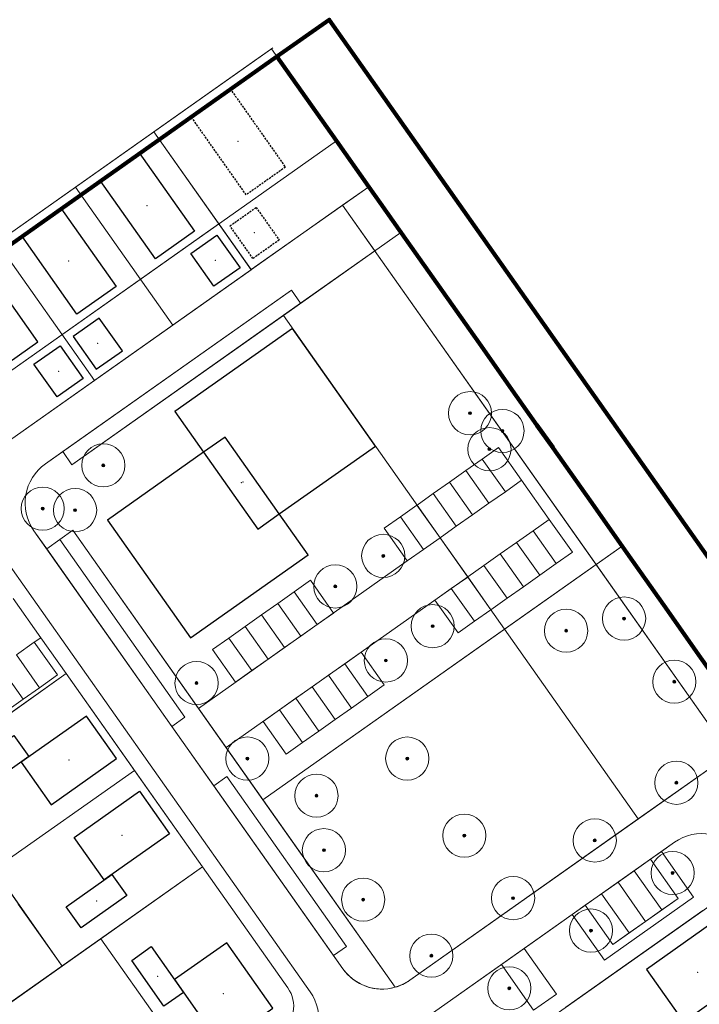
# Model space of a CAD drawing. Extents: x 168554 to 174410, y 515675 to 521218.
# Tile 107 of 110: x 172270 to 172355, y 519119 to 519242. Entities that reach past the tile are written whole.
import ezdxf

# ---------------------------------------------------------------- set-up
doc = ezdxf.new("R2010")
doc.units = 0
doc.header["$MEASUREMENT"] = 0
doc.linetypes.add('DASHED2', pattern=[0.375, 0.25, -0.125])
doc.linetypes.add('VW-1-1_STREEP', pattern=[2, 1, -1])
for name, color, linetype, lineweight in [('Algemeen - 1411 Basislijnen deelgebieden', 5, 'Continuous', 90), ('Deelgebied 3.2 - 1070 Ondergrond ontwerp', 7, 'Continuous', 9), ('Deelgebied 3.2 - 1070 Ondergrond ontwerp bomen', 7, 'Continuous', 9), ('Deelgebied 3.2 - 1071 Ondergrond bijgebouwen', 7, 'Continuous', 30), ('Deelgebied 3.2 - 1071 Ondergrond panden', 7, 'Continuous', 30), ('Deelgebied 3.2 - appartementen', 190, 'Continuous', 9), ('Deelgebied 3.2 - bijgebouwen', 253, 'Continuous', 9), ('Deelgebied 3.2 - grondgebonden woningen', 253, 'Continuous', 9)]:
    doc.layers.add(name, color=color, linetype=linetype, lineweight=lineweight)

msp = doc.modelspace()

# ---------------------------------------------------------------- hatches: boundary and pattern name
at = {"layer": 'Deelgebied 3.2 - 1070 Ondergrond ontwerp bomen', "ltscale": 0.1}
h = msp.add_hatch(color=256, dxfattribs=at)
edge = h.paths.add_edge_path()
edge.add_arc((172326.71, 519192.92), 0.18, 0, 360)
h = msp.add_hatch(color=256, dxfattribs=at)
edge = h.paths.add_edge_path()
edge.add_arc((172330.77, 519190.7), 0.18, 0, 360)
h = msp.add_hatch(color=256, dxfattribs=at)
edge = h.paths.add_edge_path()
edge.add_arc((172329.14, 519188.42), 0.18, 0, 360)
h = msp.add_hatch(color=256, dxfattribs=at)
edge = h.paths.add_edge_path()
edge.add_arc((172280.85, 519186.4), 0.18, 0, 360)
h = msp.add_hatch(color=256, dxfattribs=at)
edge = h.paths.add_edge_path()
edge.add_arc((172273.27, 519180.99), 0.18, 0, 360)
h = msp.add_hatch(color=256, dxfattribs=at)
edge = h.paths.add_edge_path()
edge.add_arc((172277.32, 519180.8), 0.18, 0, 360)
h = msp.add_hatch(color=256, dxfattribs=at)
edge = h.paths.add_edge_path()
edge.add_arc((172315.86, 519175.08), 0.18, 0, 360)
h = msp.add_hatch(color=256, dxfattribs=at)
edge = h.paths.add_edge_path()
edge.add_arc((172309.86, 519171.27), 0.18, 0, 360)
h = msp.add_hatch(color=256, dxfattribs=at)
edge = h.paths.add_edge_path()
edge.add_arc((172345.98, 519167.25), 0.18, 0, 360)
h = msp.add_hatch(color=256, dxfattribs=at)
edge = h.paths.add_edge_path()
edge.add_arc((172322.04, 519166.3), 0.18, 0, 360)
h = msp.add_hatch(color=256, dxfattribs=at)
edge = h.paths.add_edge_path()
edge.add_arc((172338.73, 519165.73), 0.18, 0, 360)
h = msp.add_hatch(color=256, dxfattribs=at)
edge = h.paths.add_edge_path()
edge.add_arc((172316.19, 519162.01), 0.18, 0, 360)
h = msp.add_hatch(color=256, dxfattribs=at)
edge = h.paths.add_edge_path()
edge.add_arc((172352.26, 519159.36), 0.18, 0, 360)
h = msp.add_hatch(color=256, dxfattribs=at)
edge = h.paths.add_edge_path()
edge.add_arc((172292.51, 519159.19), 0.18, 0, 360)
h = msp.add_hatch(color=256, dxfattribs=at)
edge = h.paths.add_edge_path()
edge.add_arc((172298.87, 519149.75), 0.18, 0, 360)
h = msp.add_hatch(color=256, dxfattribs=at)
edge = h.paths.add_edge_path()
edge.add_arc((172318.86, 519149.75), 0.18, 0, 360)
h = msp.add_hatch(color=256, dxfattribs=at)
edge = h.paths.add_edge_path()
edge.add_arc((172352.52, 519146.73), 0.18, 0, 360)
h = msp.add_hatch(color=256, dxfattribs=at)
edge = h.paths.add_edge_path()
edge.add_arc((172307.51, 519145.11), 0.18, 0, 360)
h = msp.add_hatch(color=256, dxfattribs=at)
edge = h.paths.add_edge_path()
edge.add_arc((172326, 519140.12), 0.18, 0, 360)
h = msp.add_hatch(color=256, dxfattribs=at)
edge = h.paths.add_edge_path()
edge.add_arc((172342.31, 519139.52), 0.18, 0, 360)
h = msp.add_hatch(color=256, dxfattribs=at)
edge = h.paths.add_edge_path()
edge.add_arc((172308.44, 519138.3), 0.18, 0, 360)
h = msp.add_hatch(color=256, dxfattribs=at)
edge = h.paths.add_edge_path()
edge.add_arc((172352.05, 519135.45), 0.18, 0, 360)
h = msp.add_hatch(color=256, dxfattribs=at)
edge = h.paths.add_edge_path()
edge.add_arc((172332.1, 519132.31), 0.18, 0, 360)
h = msp.add_hatch(color=256, dxfattribs=at)
edge = h.paths.add_edge_path()
edge.add_arc((172313.35, 519132.12), 0.18, 0, 360)
h = msp.add_hatch(color=256, dxfattribs=at)
edge = h.paths.add_edge_path()
edge.add_arc((172341.84, 519128.25), 0.18, 0, 360)
h = msp.add_hatch(color=256, dxfattribs=at)
edge = h.paths.add_edge_path()
edge.add_arc((172321.88, 519125.11), 0.18, 0, 360)
h = msp.add_hatch(color=256, dxfattribs=at)
edge = h.paths.add_edge_path()
edge.add_arc((172331.62, 519121.04), 0.18, 0, 360)

# ---------------------------------------------------------------- linework, layer by layer
at = {"layer": 'Algemeen - 1411 Basislijnen deelgebieden'}
msp.add_line((172302.57, 519237.49), (172205.12, 519168.76), dxfattribs=at)
for points in [[(172636.49, 518777.99), (172632.57, 518783.55), (172624.5, 518794.99), (172620.58, 518800.55), (172619.17, 518802.56), (172479.89, 519000), (172309.11, 519242.1), (172302.57, 519237.49)], [(172302.57, 519237.49), (172310.01, 519226.95), (172314.04, 519221.23), (172315.48, 519219.19), (172318.66, 519214.69), (172323.27, 519208.16), (172327.88, 519201.62), (172332.49, 519195.08), (172335.08, 519191.41), (172337.09, 519188.57), (172337.1, 519188.55), (172341.72, 519182.01), (172345.75, 519176.29), (172346.33, 519175.47), (172350.94, 519168.94), (172355.55, 519162.4), (172364.78, 519149.33), (172369.39, 519142.79), (172370.78, 519140.83), (172374, 519136.25), (172378.61, 519129.72), (172383.23, 519123.18), (172387.84, 519116.64)]]:
    msp.add_lwpolyline(points, dxfattribs=at)
at = {"layer": 'Deelgebied 3.2 - 1070 Ondergrond ontwerp'}
for p, q in [((172255.32, 519205.59), (172302.04, 519238.58)), ((172301.88, 519238.47), (172287.17, 519228.1)), ((172301.88, 519238.47), (172287.17, 519228.1)), ((172299.78, 519236.99), (172301.88, 519238.47)), ((172301.88, 519238.47), (172310.01, 519226.95)), ((172310.01, 519226.95), (172301.88, 519238.47)), ((172314.04, 519221.23), (172301.88, 519238.47)), ((172314.04, 519221.23), (172301.88, 519238.47)), ((172287.18, 519228.09), (172299.78, 519236.99)), ((172287.17, 519228.09), (172255.32, 519205.59)), ((172277.37, 519221.16), (172287.18, 519228.09)), ((172277.37, 519221.16), (172287.17, 519228.09)), ((172287.17, 519228.1), (172299.33, 519210.86)), ((172287.17, 519228.1), (172299.34, 519210.86)), ((172295.3, 519216.58), (172287.17, 519228.09)), ((172287.17, 519228.09), (172299.34, 519210.85)), ((172310.01, 519226.95), (172263.43, 519194.09)), ((172310.01, 519226.95), (172314.04, 519221.23)), ((172314.04, 519221.23), (172310.01, 519226.95)), ((172312.26, 519223.76), (172310.01, 519226.95)), ((172314.04, 519221.23), (172312.26, 519223.76)), ((172267.57, 519214.24), (172277.37, 519221.16)), ((172277.37, 519221.16), (172267.57, 519214.24)), ((172289.53, 519203.94), (172277.37, 519221.16)), ((172289.53, 519203.94), (172277.37, 519221.16)), ((172299.33, 519210.86), (172314.04, 519221.23)), ((172299.34, 519210.86), (172314.04, 519221.23)), ((172314.04, 519221.23), (172310.78, 519218.92)), ((172314.04, 519221.23), (172310.78, 519218.92)), ((172314.04, 519221.23), (172315.48, 519219.19)), ((172315.48, 519219.19), (172314.04, 519221.23)), ((172345.75, 519176.29), (172314.04, 519221.23)), ((172315.48, 519219.19), (172314.04, 519221.23)), ((172345.75, 519176.29), (172314.04, 519221.23)), ((172310.78, 519218.92), (172265.02, 519186.64)), ((172314.81, 519213.21), (172310.78, 519218.92)), ((172310.78, 519218.92), (172342.48, 519173.99)), ((172551.18, 518878.2), (172310.78, 519218.92)), ((172310.78, 519218.92), (172314.81, 519213.21)), ((172315.48, 519219.19), (172318.66, 519214.69)), ((172318.66, 519214.69), (172315.48, 519219.19)), ((172318.66, 519214.69), (172315.48, 519219.19)), ((172263.43, 519194.09), (172295.3, 519216.58)), ((172295.3, 519216.58), (172263.43, 519194.09)), ((172299.34, 519210.85), (172295.3, 519216.58)), ((172318.08, 519215.51), (172303.37, 519205.13)), ((172345.75, 519176.29), (172318.08, 519215.51)), ((172267.57, 519214.24), (172279.73, 519197.02)), ((172279.73, 519197.02), (172267.57, 519214.24)), ((172318.66, 519214.69), (172323.27, 519208.16)), ((172323.27, 519208.16), (172318.66, 519214.69)), ((172323.27, 519208.16), (172318.66, 519214.69)), ((172314.81, 519213.21), (172276.93, 519186.48)), ((172305.52, 519206.65), (172314.81, 519213.21)), ((172267.47, 519188.37), (172299.34, 519210.85)), ((172299.34, 519210.85), (172289.53, 519203.94)), ((172273.62, 519186.59), (172304.37, 519208.28)), ((172304.37, 519208.28), (172275.78, 519188.11)), ((172304.37, 519208.28), (172305.52, 519206.65)), ((172305.52, 519206.65), (172304.37, 519208.28)), ((172323.27, 519208.16), (172327.88, 519201.62)), ((172327.88, 519201.62), (172323.27, 519208.16)), ((172327.88, 519201.62), (172323.27, 519208.16)), ((172276.93, 519186.48), (172305.52, 519206.65)), ((172303.37, 519205.13), (172276.93, 519186.48)), ((172303.37, 519205.13), (172331.04, 519165.91)), ((172331.04, 519165.91), (172303.37, 519205.13)), ((172279.73, 519197.02), (172289.53, 519203.94)), ((172304.51, 519203.52), (172289.8, 519193.14)), ((172314.89, 519188.81), (172304.51, 519203.52)), ((172327.88, 519201.62), (172332.49, 519195.08)), ((172332.49, 519195.08), (172327.88, 519201.62)), ((172332.49, 519195.08), (172327.88, 519201.62)), ((172267.47, 519188.37), (172279.73, 519197.02)), ((172332.49, 519195.08), (172335.08, 519191.41)), ((172335.08, 519191.41), (172332.49, 519195.08)), ((172337.1, 519188.55), (172332.49, 519195.08)), ((172289.8, 519193.14), (172293.39, 519188.05)), ((172335.08, 519191.41), (172337.09, 519188.57)), ((172337.09, 519188.57), (172335.08, 519191.41)), ((172296.07, 519189.94), (172293.39, 519188.05)), ((172293.39, 519188.05), (172296.07, 519189.94)), ((172302.85, 519180.32), (172296.07, 519189.94)), ((172296.07, 519189.94), (172302.85, 519180.32)), ((172275.78, 519188.11), (172273.62, 519186.59)), ((172275.78, 519188.11), (172273.62, 519186.59)), ((172276.93, 519186.48), (172275.78, 519188.11)), ((172276.93, 519186.48), (172275.78, 519188.11)), ((172275.78, 519188.11), (172276.93, 519186.48)), ((172293.39, 519188.05), (172281.36, 519179.56)), ((172300.18, 519178.44), (172293.39, 519188.05)), ((172293.39, 519188.05), (172300.18, 519178.44)), ((172302.85, 519180.32), (172314.89, 519188.81)), ((172330.29, 519188.63), (172328.24, 519187.19)), ((172333.17, 519184.55), (172330.29, 519188.63)), ((172337.09, 519188.57), (172337.1, 519188.55)), ((172337.1, 519188.55), (172337.09, 519188.57)), ((172337.1, 519188.55), (172341.72, 519182.01)), ((172341.72, 519182.01), (172337.1, 519188.55)), ((172341.72, 519182.01), (172337.1, 519188.55)), ((172328.24, 519187.19), (172326.2, 519185.75)), ((172328.24, 519187.19), (172331.13, 519183.11)), ((172331.13, 519183.11), (172328.24, 519187.19)), ((172326.2, 519185.75), (172324.16, 519184.31)), ((172326.2, 519185.75), (172329.08, 519181.66)), ((172329.08, 519181.66), (172326.2, 519185.75)), ((172306.72, 519120.6), (172261.75, 519184.33)), ((172261.75, 519184.33), (172306.72, 519120.6)), ((172324.16, 519184.31), (172322.12, 519182.87)), ((172324.16, 519184.31), (172327.04, 519180.22)), ((172327.04, 519180.22), (172324.16, 519184.31)), ((172333.17, 519184.55), (172331.13, 519183.11)), ((172331.13, 519183.11), (172333.17, 519184.55)), ((172336.63, 519179.64), (172333.17, 519184.55)), ((172322.12, 519182.87), (172320.09, 519181.44)), ((172322.12, 519182.87), (172325, 519178.78)), ((172325, 519178.78), (172322.12, 519182.87)), ((172331.13, 519183.11), (172329.08, 519181.66)), ((172329.08, 519181.66), (172331.13, 519183.11)), ((172329.08, 519181.66), (172327.04, 519180.22)), ((172327.04, 519180.22), (172329.08, 519181.66)), ((172341.72, 519182.01), (172345.75, 519176.29)), ((172345.75, 519176.29), (172341.72, 519182.01)), ((172345.75, 519176.29), (172341.72, 519182.01)), ((172320.07, 519181.43), (172318.03, 519179.98)), ((172322.96, 519177.34), (172320.07, 519181.43)), ((172320.09, 519181.44), (172322.97, 519177.35)), ((172281.36, 519179.56), (172291.74, 519164.86)), ((172302.85, 519180.32), (172300.18, 519178.44)), ((172300.18, 519178.44), (172302.85, 519180.32)), ((172306.45, 519175.23), (172302.85, 519180.32)), ((172318.03, 519179.98), (172315.99, 519178.54)), ((172318.03, 519179.98), (172320.91, 519175.9)), ((172320.91, 519175.9), (172318.03, 519179.98)), ((172327.04, 519180.22), (172325, 519178.78)), ((172325, 519178.78), (172327.04, 519180.22)), ((172334.59, 519178.2), (172336.63, 519179.64)), ((172336.63, 519179.64), (172334.59, 519178.2)), ((172339.51, 519175.56), (172336.63, 519179.64)), ((172310.8, 519123.48), (172272.18, 519178.23)), ((172272.18, 519178.23), (172273.77, 519175.98)), ((172272.18, 519178.23), (172273.77, 519175.98)), ((172275.4, 519177.13), (172277.03, 519178.28)), ((172277.03, 519178.28), (172275.4, 519177.13)), ((172275.4, 519177.13), (172277.03, 519178.28)), ((172277.03, 519178.28), (172300.81, 519144.58)), ((172317.33, 519121.17), (172277.03, 519178.28)), ((172277.03, 519178.28), (172300.81, 519144.58)), ((172315.99, 519178.54), (172318.87, 519174.46)), ((172325, 519178.78), (172322.97, 519177.35)), ((172322.97, 519177.35), (172325, 519178.78)), ((172332.54, 519176.76), (172334.59, 519178.2)), ((172334.59, 519178.2), (172332.54, 519176.76)), ((172337.47, 519174.12), (172334.59, 519178.2)), ((172334.59, 519178.2), (172337.47, 519174.12)), ((172273.77, 519175.98), (172275.4, 519177.13)), ((172273.77, 519175.98), (172275.4, 519177.13)), ((172275.4, 519177.13), (172273.77, 519175.98)), ((172275.4, 519177.13), (172291.06, 519154.93)), ((172291.06, 519154.93), (172275.4, 519177.13)), ((172322.97, 519177.35), (172320.91, 519175.9)), ((172320.91, 519175.9), (172322.96, 519177.34)), ((172326.43, 519172.45), (172322.97, 519177.35)), ((172322.97, 519177.35), (172326.43, 519172.45)), ((172330.5, 519175.32), (172332.54, 519176.76)), ((172332.54, 519176.76), (172330.5, 519175.32)), ((172335.43, 519172.68), (172332.54, 519176.76)), ((172332.54, 519176.76), (172335.43, 519172.68)), ((172273.77, 519175.98), (172289.43, 519153.78)), ((172300.81, 519144.58), (172345.75, 519176.29)), ((172320.91, 519175.9), (172318.87, 519174.46)), ((172318.87, 519174.46), (172320.91, 519175.9)), ((172331.04, 519165.91), (172345.75, 519176.29)), ((172337.47, 519174.12), (172339.51, 519175.56)), ((172342.48, 519173.99), (172345.75, 519176.29)), ((172345.75, 519176.29), (172342.48, 519173.99)), ((172345.75, 519176.29), (172346.33, 519175.47)), ((172346.33, 519175.47), (172345.75, 519176.29)), ((172346.33, 519175.47), (172345.75, 519176.29)), ((172346.33, 519175.47), (172345.75, 519176.29)), ((172346.33, 519175.47), (172350.94, 519168.94)), ((172350.94, 519168.94), (172346.33, 519175.47)), ((172350.94, 519168.94), (172346.33, 519175.47)), ((172350.94, 519168.94), (172346.33, 519175.47)), ((172291.74, 519164.86), (172306.45, 519175.23)), ((172318.87, 519174.46), (172292.74, 519156.02)), ((172328.46, 519173.88), (172330.5, 519175.32)), ((172330.5, 519175.32), (172328.46, 519173.88)), ((172333.38, 519171.23), (172330.5, 519175.32)), ((172330.5, 519175.32), (172333.38, 519171.23)), ((172326.43, 519172.45), (172328.46, 519173.88)), ((172328.46, 519173.88), (172326.43, 519172.45)), ((172331.34, 519169.79), (172328.46, 519173.88)), ((172328.46, 519173.88), (172331.34, 519169.79)), ((172342.48, 519173.99), (172331.04, 519165.91)), ((172335.43, 519172.68), (172337.47, 519174.12)), ((172403.02, 519088.19), (172342.48, 519173.99)), ((172342.48, 519173.99), (172551.18, 518878.2)), ((172296.2, 519151.12), (172326.43, 519172.45)), ((172306.76, 519172.03), (172304.71, 519170.59)), ((172309.64, 519167.94), (172306.76, 519172.03)), ((172326.42, 519172.44), (172324.37, 519171)), ((172329.3, 519168.35), (172326.42, 519172.44)), ((172326.43, 519172.45), (172329.32, 519168.36)), ((172333.38, 519171.23), (172335.43, 519172.68)), ((172304.71, 519170.59), (172302.67, 519169.15)), ((172307.6, 519166.5), (172304.71, 519170.59)), ((172304.71, 519170.59), (172307.6, 519166.5)), ((172324.37, 519171), (172322.33, 519169.56)), ((172327.26, 519166.91), (172324.37, 519171)), ((172324.37, 519171), (172327.26, 519166.91)), ((172331.34, 519169.79), (172333.38, 519171.23)), ((172269.58, 519169.76), (172273.04, 519164.86)), ((172273.04, 519164.86), (172269.58, 519169.76)), ((172322.33, 519169.56), (172325.21, 519165.47)), ((172329.32, 519168.36), (172331.34, 519169.79)), ((172302.67, 519169.15), (172300.63, 519167.7)), ((172305.55, 519165.06), (172302.67, 519169.15)), ((172302.67, 519169.15), (172305.55, 519165.06)), ((172327.26, 519166.91), (172329.3, 519168.35)), ((172350.94, 519168.94), (172355.55, 519162.4)), ((172355.55, 519162.4), (172350.94, 519168.94)), ((172355.55, 519162.4), (172350.94, 519168.94)), ((172355.55, 519162.4), (172350.94, 519168.94)), ((172300.63, 519167.7), (172298.58, 519166.26)), ((172303.51, 519163.62), (172300.63, 519167.7)), ((172300.63, 519167.7), (172303.51, 519163.62)), ((172307.6, 519166.5), (172309.64, 519167.94)), ((172325.21, 519165.47), (172327.26, 519166.91)), ((172298.58, 519166.26), (172296.54, 519164.82)), ((172301.47, 519162.18), (172298.58, 519166.26)), ((172298.58, 519166.26), (172301.47, 519162.18)), ((172300.81, 519144.58), (172331.04, 519165.91)), ((172331.04, 519165.91), (172300.81, 519144.58)), ((172305.55, 519165.06), (172307.6, 519166.5)), ((172331.04, 519165.91), (172347.76, 519142.22)), ((172347.76, 519142.22), (172331.04, 519165.91)), ((172272.22, 519164.29), (172273.04, 519164.86)), ((172273.04, 519164.86), (172272.22, 519164.29)), ((172273.04, 519164.86), (172276.21, 519160.37)), ((172276.21, 519160.37), (172273.04, 519164.86)), ((172296.54, 519164.82), (172294.5, 519163.38)), ((172299.42, 519160.74), (172296.54, 519164.82)), ((172296.54, 519164.82), (172299.42, 519160.74)), ((172303.51, 519163.62), (172305.55, 519165.06)), ((172269.98, 519162.7), (172272.22, 519164.29)), ((172272.22, 519164.29), (172269.98, 519162.7)), ((172272.22, 519164.29), (172275.11, 519160.2)), ((172275.11, 519160.2), (172272.22, 519164.29)), ((172294.5, 519163.38), (172297.38, 519159.3)), ((172301.47, 519162.18), (172303.51, 519163.62)), ((172269.98, 519162.7), (172272.86, 519158.61)), ((172272.86, 519158.61), (172269.98, 519162.7)), ((172299.42, 519160.74), (172301.47, 519162.18)), ((172313.1, 519163.04), (172311.05, 519161.6)), ((172315.98, 519158.96), (172313.1, 519163.04)), ((172267.93, 519161.26), (172270.82, 519157.17)), ((172270.82, 519157.17), (172267.93, 519161.26)), ((172297.38, 519159.3), (172299.42, 519160.74)), ((172311.05, 519161.6), (172309.01, 519160.16)), ((172311.05, 519161.6), (172313.94, 519157.51)), ((172313.94, 519157.51), (172311.05, 519161.6)), ((172276.21, 519160.37), (172258.64, 519147.97)), ((172276.21, 519160.37), (172259.46, 519148.55)), ((172259.46, 519148.55), (172276.21, 519160.37)), ((172275.11, 519160.2), (172272.86, 519158.61)), ((172272.86, 519158.61), (172275.11, 519160.2)), ((172276.21, 519160.37), (172284.74, 519148.28)), ((172293.27, 519136.2), (172276.21, 519160.37)), ((172284.74, 519148.28), (172276.21, 519160.37)), ((172309.01, 519160.16), (172306.97, 519158.72)), ((172309.01, 519160.16), (172311.89, 519156.07)), ((172311.89, 519156.07), (172309.01, 519160.16)), ((172272.86, 519158.61), (172270.82, 519157.17)), ((172270.82, 519157.17), (172272.86, 519158.61)), ((172306.97, 519158.72), (172304.93, 519157.28)), ((172306.97, 519158.72), (172309.85, 519154.63)), ((172309.85, 519154.63), (172306.97, 519158.72)), ((172313.94, 519157.51), (172315.98, 519158.96)), ((172270.82, 519157.17), (172268.77, 519155.73)), ((172268.77, 519155.73), (172270.82, 519157.17)), ((172304.93, 519157.28), (172302.88, 519155.83)), ((172304.93, 519157.28), (172307.81, 519153.19)), ((172307.81, 519153.19), (172304.93, 519157.28)), ((172311.89, 519156.07), (172313.94, 519157.51)), ((172292.74, 519156.02), (172296.2, 519151.12)), ((172302.88, 519155.83), (172300.84, 519154.39)), ((172302.88, 519155.83), (172305.77, 519151.75)), ((172305.77, 519151.75), (172302.88, 519155.83)), ((172309.85, 519154.63), (172311.89, 519156.07)), ((172291.06, 519154.93), (172289.43, 519153.78)), ((172289.43, 519153.78), (172291.06, 519154.93)), ((172307.81, 519153.19), (172309.85, 519154.63)), ((172289.43, 519153.78), (172294.66, 519146.36)), ((172300.84, 519154.39), (172303.72, 519150.31)), ((172305.77, 519151.75), (172307.81, 519153.19)), ((172303.72, 519150.31), (172305.77, 519151.75)), ((172358.39, 519149.71), (172319.17, 519122.04)), ((172347.76, 519142.22), (172358.39, 519149.71)), ((172258.64, 519147.97), (172275.7, 519123.8)), ((172258.64, 519147.97), (172275.7, 519123.8)), ((172284.74, 519148.28), (172267.17, 519135.89)), ((172267.17, 519135.89), (172284.74, 519148.28)), ((172284.74, 519148.28), (172293.27, 519136.2)), ((172293.27, 519136.2), (172284.74, 519148.28)), ((172294.66, 519146.36), (172296.3, 519147.52)), ((172296.3, 519147.52), (172294.66, 519146.36)), ((172296.3, 519147.52), (172311.28, 519126.27)), ((172311.28, 519126.27), (172296.3, 519147.52)), ((172294.66, 519146.36), (172309.65, 519125.12)), ((172300.81, 519144.58), (172317.33, 519121.17)), ((172319.17, 519122.04), (172347.76, 519142.22)), ((172352.28, 519139.29), (172239.72, 519059.86)), ((172352.28, 519139.29), (172350.65, 519138.13)), ((172350.65, 519138.13), (172349.3, 519137.18)), ((172350.65, 519138.13), (172354.68, 519132.41)), ((172354.68, 519132.41), (172350.65, 519138.13)), ((172293.27, 519136.2), (172268.76, 519118.91)), ((172275.7, 519123.8), (172293.27, 519136.2)), ((172275.7, 519123.8), (172293.27, 519136.2)), ((172293.27, 519136.2), (172280.56, 519127.23)), ((172293.27, 519136.2), (172303.93, 519121.08)), ((172303.93, 519121.08), (172293.27, 519136.2)), ((172303.93, 519121.08), (172293.27, 519136.2)), ((172349.3, 519137.18), (172347.26, 519135.74)), ((172349.3, 519137.18), (172352.76, 519132.28)), ((172352.76, 519132.28), (172349.3, 519137.18)), ((172267.17, 519135.89), (172275.7, 519123.8)), ((172347.26, 519135.74), (172345.22, 519134.3)), ((172347.26, 519135.74), (172350.72, 519130.84)), ((172350.72, 519130.84), (172347.26, 519135.74)), ((172345.22, 519134.3), (172343.17, 519132.86)), ((172345.22, 519134.3), (172348.67, 519129.4)), ((172348.67, 519129.4), (172345.22, 519134.3)), ((172319.07, 519104.84), (172359.12, 519133.06)), ((172359.12, 519133.06), (172319.07, 519104.84)), ((172343.17, 519132.86), (172341.13, 519131.42)), ((172343.17, 519132.86), (172346.63, 519127.96)), ((172346.63, 519127.96), (172343.17, 519132.86)), ((172354.68, 519132.41), (172343.53, 519124.55)), ((172343.53, 519124.55), (172354.68, 519132.41)), ((172275.7, 519123.8), (172270.22, 519131.57)), ((172341.13, 519131.42), (172339.5, 519130.27)), ((172344.59, 519126.52), (172341.13, 519131.42)), ((172341.13, 519131.42), (172344.59, 519126.52)), ((172352.76, 519132.28), (172344.59, 519126.52)), ((172350.72, 519130.84), (172352.76, 519132.28)), ((172339.5, 519130.27), (172333.49, 519126.03)), ((172338.68, 519118.67), (172355.83, 519130.78)), ((172355.83, 519130.78), (172338.68, 519118.67)), ((172355.83, 519130.78), (172338.68, 519118.67)), ((172343.53, 519124.55), (172339.5, 519130.27)), ((172339.5, 519130.27), (172343.53, 519124.55)), ((172348.67, 519129.4), (172350.72, 519130.84)), ((172346.63, 519127.96), (172348.67, 519129.4)), ((172344.59, 519126.52), (172346.63, 519127.96)), ((172280.56, 519127.23), (172268.76, 519118.91)), ((172293.53, 519108.85), (172280.56, 519127.23)), ((172280.56, 519127.23), (172293.53, 519108.85)), ((172311.28, 519126.27), (172309.65, 519125.12)), ((172309.65, 519125.12), (172311.28, 519126.27)), ((172309.65, 519125.12), (172310.8, 519123.48)), ((172333.49, 519126.03), (172330.63, 519124.01)), ((172333.49, 519126.03), (172337.52, 519120.31)), ((172337.52, 519120.31), (172333.49, 519126.03)), ((172275.7, 519123.8), (172258.13, 519111.41)), ((172258.13, 519111.41), (172275.7, 519123.8)), ((172330.63, 519124.01), (172320.01, 519116.51)), ((172334.66, 519118.29), (172330.63, 519124.01)), ((172330.63, 519124.01), (172334.66, 519118.29)), ((172303.93, 519121.08), (172303.93, 519121.08)), ((172337.52, 519120.31), (172334.66, 519118.29)), ((172334.66, 519118.29), (172337.52, 519120.31))]:
    msp.add_line(p, q, dxfattribs=at)
at = {"layer": 'Deelgebied 3.2 - 1070 Ondergrond ontwerp', "transparency": 33554687}
msp.add_line((172310.01, 519226.95), (172263.43, 519194.09), dxfattribs=at)
at = {"layer": 'Deelgebied 3.2 - 1070 Ondergrond ontwerp', "linetype": 'VW-1-1_STREEP'}
msp.add_line((172406.29, 519090.5), (172310.01, 519226.95), dxfattribs=at)
at = {"layer": 'Deelgebied 3.2 - 1070 Ondergrond ontwerp'}
for centre, radius, start, end in [((172277.08, 519181.69), 6, 125.206, 215.206), ((172277.08, 519181.69), 6, 125.206, 215.206), ((172277.08, 519181.69), 6, 125.206, 215.206), ((172355.74, 519134.38), 6, 35.206, 125.206), ((172355.74, 519134.38), 6, 35.206, 125.206), ((172315.71, 519126.94), 6, 215.206, 305.206), ((172315.71, 519126.94), 6, 215.206, 285.7348), ((172315.71, 519126.94), 6, 285.7348, 305.206), ((172300.66, 519118.78), 4, 305.206, 35.206), ((172300.66, 519118.78), 4, 305.206, 35.206), ((172300.66, 519118.78), 4, 305.206, 35.206), ((172301.82, 519117.14), 6, 305.206, 35.206), ((172301.82, 519117.14), 6, 305.206, 35.206)]:
    msp.add_arc(centre, radius, start, end, dxfattribs=at)
at = {"layer": 'Deelgebied 3.2 - 1070 Ondergrond ontwerp bomen'}
for centre, radius in [((172326.71, 519192.92), 2.7), ((172326.71, 519192.92), 0.054), ((172330.77, 519190.7), 2.7), ((172329.14, 519188.42), 2.7), ((172330.77, 519190.7), 0.054), ((172280.85, 519186.4), 2.7), ((172329.14, 519188.42), 0.054), ((172280.85, 519186.4), 0.054), ((172273.27, 519180.99), 2.7), ((172277.32, 519180.8), 2.7), ((172273.27, 519180.99), 0.054), ((172277.32, 519180.8), 0.054), ((172315.86, 519175.08), 2.7), ((172315.86, 519175.08), 0.054), ((172309.86, 519171.27), 2.7), ((172309.86, 519171.27), 0.054), ((172345.98, 519167.25), 2.7), ((172322.04, 519166.3), 2.7), ((172338.73, 519165.73), 2.7), ((172345.98, 519167.25), 0.054), ((172322.04, 519166.3), 0.054), ((172338.73, 519165.73), 0.054), ((172316.19, 519162.01), 2.7), ((172316.19, 519162.01), 0.054), ((172352.26, 519159.36), 2.7), ((172292.51, 519159.19), 2.7), ((172292.51, 519159.19), 0.054), ((172352.26, 519159.36), 0.054), ((172298.87, 519149.75), 2.7), ((172318.86, 519149.75), 2.7), ((172298.87, 519149.75), 0.054), ((172318.86, 519149.75), 0.054), ((172352.52, 519146.73), 2.7), ((172307.51, 519145.11), 2.7), ((172352.52, 519146.73), 0.054), ((172307.51, 519145.11), 0.054), ((172326, 519140.12), 2.7), ((172342.31, 519139.52), 2.7), ((172308.44, 519138.3), 2.7), ((172326, 519140.12), 0.054), ((172342.31, 519139.52), 0.054), ((172308.44, 519138.3), 0.054), ((172352.05, 519135.45), 2.7), ((172332.1, 519132.31), 2.7), ((172352.05, 519135.45), 0.054), ((172313.35, 519132.12), 2.7), ((172313.35, 519132.12), 0.054), ((172332.1, 519132.31), 0.054), ((172341.84, 519128.25), 2.7), ((172321.88, 519125.11), 2.7), ((172341.84, 519128.25), 0.054), ((172321.88, 519125.11), 0.054), ((172331.62, 519121.04), 2.7), ((172331.62, 519121.04), 0.054)]:
    msp.add_circle(centre, radius, dxfattribs=at)
at = {"layer": 'Deelgebied 3.2 - 1070 Ondergrond ontwerp bomen', "ltscale": 0.1}
for centre in [(172326.71, 519192.92), (172330.77, 519190.7), (172329.14, 519188.42), (172280.85, 519186.4), (172273.27, 519180.99), (172277.32, 519180.8), (172315.86, 519175.08), (172309.86, 519171.27), (172345.98, 519167.25), (172322.04, 519166.3), (172338.73, 519165.73), (172316.19, 519162.01), (172352.26, 519159.36), (172292.51, 519159.19), (172298.87, 519149.75), (172318.86, 519149.75), (172352.52, 519146.73), (172307.51, 519145.11), (172326, 519140.12), (172342.31, 519139.52), (172308.44, 519138.3), (172352.05, 519135.45), (172332.1, 519132.31), (172313.35, 519132.12), (172341.84, 519128.25), (172321.88, 519125.11), (172331.62, 519121.04)]:
    msp.add_circle(centre, 0.18, dxfattribs=at)
at = {"layer": 'Deelgebied 3.2 - 1071 Ondergrond bijgebouwen', "linetype": 'DASHED2'}
msp.add_lwpolyline([(172299.96, 519218.64), (172302.84, 519214.56), (172299.57, 519212.25), (172296.69, 519216.33)], close=True, dxfattribs=at)
at = {"layer": 'Deelgebied 3.2 - 1071 Ondergrond bijgebouwen'}
for points in [[(172295.06, 519215.18), (172297.95, 519211.1), (172294.68, 519208.79), (172291.8, 519212.88)], [(172296.07, 519189.94), (172293.39, 519188.05), (172300.18, 519178.44), (172302.85, 519180.32)]]:
    msp.add_lwpolyline(points, close=True, dxfattribs=at)
at = {"layer": 'Deelgebied 3.2 - 1071 Ondergrond bijgebouwen', "linetype": 'Continuous'}
for points in [[(172280.35, 519204.8), (172277.08, 519202.5), (172279.96, 519198.41), (172283.23, 519200.72)], [(172275.45, 519201.35), (172278.33, 519197.26), (172275.07, 519194.96), (172272.18, 519199.04)], [(172269.67, 519152.64), (172271.54, 519149.99), (172265.82, 519145.95), (172263.95, 519148.61)], [(172281.92, 519135.28), (172283.79, 519132.62), (172278.07, 519128.59), (172276.2, 519131.24)], [(172286.85, 519126.25), (172290.89, 519120.53), (172288.44, 519118.8), (172284.4, 519124.52)]]:
    msp.add_lwpolyline(points, close=True, dxfattribs=at)
at = {"layer": 'Deelgebied 3.2 - 1071 Ondergrond panden', "linetype": 'DASHED2'}
msp.add_lwpolyline([(172296.71, 519233.48), (172303.62, 519223.67), (172298.72, 519220.21), (172291.8, 519230.02)], close=True, dxfattribs=at)
at = {"layer": 'Deelgebied 3.2 - 1071 Ondergrond panden'}
for points in [[(172285.35, 519225.46), (172292.27, 519215.66), (172287.37, 519212.2), (172280.45, 519222)], [(172275.55, 519218.55), (172282.47, 519208.74), (172277.56, 519205.28), (172270.65, 519215.09)], [(172265.74, 519211.63), (172260.84, 519208.17), (172267.76, 519198.36), (172272.66, 519201.82)], [(172304.51, 519203.52), (172289.8, 519193.14), (172293.39, 519188.05), (172281.36, 519179.56), (172291.74, 519164.86), (172306.45, 519175.23), (172302.85, 519180.32), (172314.89, 519188.81)], [(172356.97, 519129.17), (172348.8, 519123.4), (172353.41, 519116.86), (172361.59, 519122.63)], [(172296.31, 519126.73), (172289.76, 519122.14), (172295.5, 519113.95), (172302.05, 519118.54)]]:
    msp.add_lwpolyline(points, close=True, dxfattribs=at)
at = {"layer": 'Deelgebied 3.2 - 1071 Ondergrond panden', "linetype": 'Continuous'}
for points in [[(172278.73, 519155.06), (172270.56, 519149.3), (172274.31, 519143.98), (172282.48, 519149.75)], [(172285.36, 519145.66), (172289.11, 519140.35), (172280.94, 519134.59), (172277.19, 519139.9)]]:
    msp.add_lwpolyline(points, close=True, dxfattribs=at)
at = {"layer": 'Deelgebied 3.2 - appartementen'}
msp.add_point((172298.3, 519184.31), dxfattribs=at)
at = {"layer": 'Deelgebied 3.2 - bijgebouwen'}
for p in [(172299.75, 519215.47), (172294.86, 519212.01), (172280.14, 519201.63), (172275.25, 519198.17), (172298.1, 519184.22), (172280.02, 519131.95), (172287.63, 519122.55)]:
    msp.add_point(p, dxfattribs=at)
at = {"layer": 'Deelgebied 3.2 - grondgebonden woningen'}
for p in [(172297.69, 519226.89), (172286.33, 519218.87), (172276.53, 519211.96), (172276.57, 519149.56), (172283.2, 519140.16), (172355.17, 519123.05), (172295.88, 519120.38)]:
    msp.add_point(p, dxfattribs=at)

doc.saveas('drawing.dxf')
